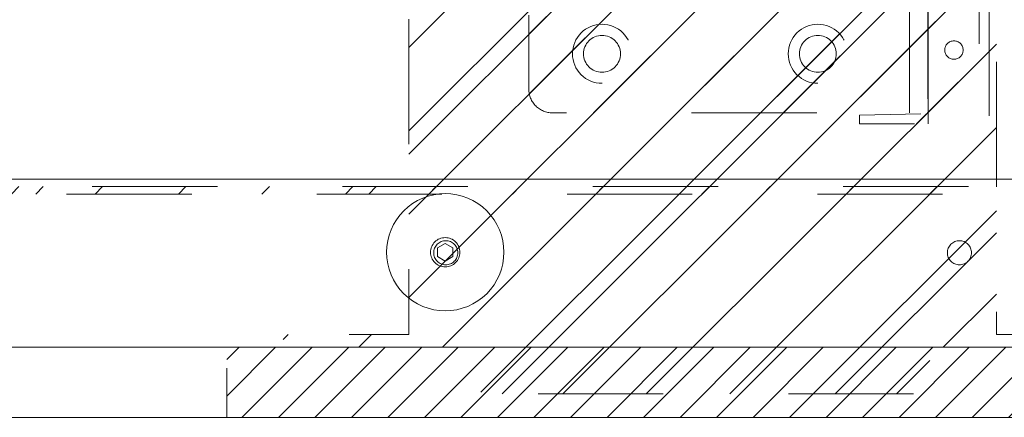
# Model space of a CAD drawing. Header units: inches. Extents: x -416 to -272, y -73 to 47.
# Tile 190 of 206: x -288.06 to -277.57, y -13.47 to -9.23. Entities that reach past the tile are written whole.
import ezdxf

# ---------------------------------------------------------------- set-up
doc = ezdxf.new("R2010")
doc.units = ezdxf.units.IN
doc.header["$LTSCALE"] = 32
doc.header["$MEASUREMENT"] = 0
doc.linetypes.add('Dash Style-1', pattern=[0.083328, 0.041656, -0.041672])
for name, color, linetype, lineweight in [('DashLine', 7, 'Continuous', 13), ('DashLineFill', 7, 'Dash Style-1', 13), ('Drawing', 7, 'Continuous', 18), ('Metal-Black', 7, 'Continuous', 18), ('None', 7, 'Continuous', 18), ('SolidLine', 7, 'Continuous', 15), ('Wood_1-H', 7, 'Continuous', 13)]:
    doc.layers.add(name, color=color, linetype=linetype, lineweight=lineweight)
doc.layers.add('Electrical', color=1, linetype='Dash Style-1', lineweight=15, true_color=0xff0000)
pattern_1 = [(45, (0, 0), (-1.61301565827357, 1.935715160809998), []), (45, (-1.0608, 1.0608), (-0.4723460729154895, 0.4167612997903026), [])]

# ---------------------------------------------------------------- blocks, each defined once
blk = doc.blocks.new('Group-26')
at = {"layer": 'DashLineFill', "linetype": 'Continuous', "lineweight": 13}
h = blk.add_hatch(dxfattribs=at)
h.set_pattern_fill('Steel', color=253, style=0, pattern_type=2)
h.set_pattern_definition(pattern_1)
h.paths.add_polyline_path([(-0.04724409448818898, 0.1574803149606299), (69.7716535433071, 0.1574803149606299), (69.7716535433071, 0.07874015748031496), (-0.04724409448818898, 0.07874015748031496)])
at = {"layer": 'DashLineFill', "flags": 128}
blk.add_lwpolyline([(-0.04724409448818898, 0.1574803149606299), (69.7716535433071, 0.1574803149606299), (69.7716535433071, 0.07874015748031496), (-0.04724409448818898, 0.07874015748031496)], close=True, dxfattribs=at)
blk = doc.blocks.new('Group-27')
at = {"layer": 'None'}
blk.add_blockref('Group-26', (0, 0), dxfattribs=at)
blk = doc.blocks.new('SL Desktop Screen (2D)-3')
at = {"layer": 'None'}
blk.add_blockref('Group-27', (0, 0), dxfattribs=at)
at = {"layer": 'Drawing', "color": 0, "flags": 1}
for tag in ['Tag', 'Catalog', 'Option1', 'Option2', 'Option3', 'Option4', 'Option5', 'Option6', 'Option7', 'Option8', 'Option9', 'Option10', 'Option11', 'Option12', 'Custom', 'FinishGroup', 'Discount', 'Item2', 'Item3', 'Item6', 'Item9', 'Item10', 'Item12', 'Item13', 'Item16', 'Item19', 'Item20', 'Item21', 'Item22', 'Item23', 'Item24', 'Item25', 'Item8', 'Item18', 'Item1', 'Item4', 'Item5', 'Item7', 'Item11', 'Item14', 'Item15', 'Item17']:
    blk.add_attdef(tag, (16.63255242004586, 3.886922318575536), '', height=0.007086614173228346, dxfattribs=at)
blk = doc.blocks.new('Group-104')
at = {"layer": 'DashLine', "flags": 128}
blk.add_lwpolyline([(1.114173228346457, -2.559055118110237), (70.89370078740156, -2.559055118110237), (70.89370078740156, -30), (1.114173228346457, -30)], close=True, dxfattribs=at)
at = {"layer": 'SolidLine', "flags": 128}
blk.add_lwpolyline([(1.114173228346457, -2.559055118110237), (70.89370078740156, -2.559055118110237), (70.89370078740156, -30), (1.114173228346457, -30)], close=True, dxfattribs=at)
blk = doc.blocks.new('1BP8DW-Leveler (2D)')
at = {"layer": 'DashLine', "flags": 128}
for points in [[(0.625, -1.786516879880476e-14), (0.6219904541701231, -0.06126071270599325), (0.6129908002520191, -0.1219314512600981), (0.5980877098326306, -0.1814279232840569), (0.5774247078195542, -0.2391771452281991), (0.551200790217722, -0.2946229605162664), (0.5196685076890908, -0.3472313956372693), (0.4831315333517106, -0.3964958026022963), (0.4419417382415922, -0.4419417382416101), (0.3964958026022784, -0.4831315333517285), (0.3472313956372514, -0.5196685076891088), (0.2946229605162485, -0.5512007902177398), (0.2391771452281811, -0.5774247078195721), (0.181427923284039, -0.5980877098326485), (0.1219314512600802, -0.612990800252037), (0.06126071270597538, -0.6219904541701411), (0, -0.625000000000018), (-0.06126071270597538, -0.6219904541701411), (-0.1219314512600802, -0.612990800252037), (-0.181427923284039, -0.5980877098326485), (-0.2391771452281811, -0.5774247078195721), (-0.2946229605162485, -0.5512007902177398), (-0.3472313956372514, -0.5196685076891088), (-0.3964958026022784, -0.4831315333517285), (-0.4419417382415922, -0.4419417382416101), (-0.4831315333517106, -0.3964958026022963), (-0.5196685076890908, -0.3472313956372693), (-0.551200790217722, -0.2946229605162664), (-0.5774247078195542, -0.2391771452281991), (-0.5980877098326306, -0.1814279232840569), (-0.6129908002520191, -0.1219314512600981), (-0.6219904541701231, -0.06126071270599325), (-0.625, -1.786516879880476e-14), (-0.6219904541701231, 0.06126071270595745), (-0.6129908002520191, 0.1219314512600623), (-0.5980877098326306, 0.1814279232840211), (-0.5774247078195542, 0.2391771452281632), (-0.551200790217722, 0.2946229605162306), (-0.5196685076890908, 0.3472313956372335), (-0.4831315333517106, 0.3964958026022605), (-0.4419417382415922, 0.4419417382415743), (-0.3964958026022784, 0.4831315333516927), (-0.3472313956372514, 0.5196685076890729), (-0.2946229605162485, 0.5512007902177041), (-0.2391771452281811, 0.5774247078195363), (-0.181427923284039, 0.5980877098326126), (-0.1219314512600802, 0.6129908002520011), (-0.06126071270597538, 0.6219904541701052), (0, 0.6249999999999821), (0.06126071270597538, 0.6219904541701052), (0.1219314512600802, 0.6129908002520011), (0.181427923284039, 0.5980877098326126), (0.2391771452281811, 0.5774247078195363), (0.2946229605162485, 0.5512007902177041), (0.3472313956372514, 0.5196685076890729), (0.3964958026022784, 0.4831315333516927), (0.4419417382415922, 0.4419417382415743), (0.4831315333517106, 0.3964958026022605), (0.5196685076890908, 0.3472313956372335), (0.551200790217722, 0.2946229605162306), (0.5774247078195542, 0.2391771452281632), (0.5980877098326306, 0.1814279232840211), (0.6129908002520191, 0.1219314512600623), (0.6219904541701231, 0.06126071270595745)], [(0, 0.1562499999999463), (0.01531517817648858, 0.1554976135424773), (0.03048286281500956, 0.1532477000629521), (0.04535698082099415, 0.1495219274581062), (0.05979428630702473, 0.1443561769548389), (0.07365574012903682, 0.1378001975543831), (0.08680784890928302, 0.129917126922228), (0.09912395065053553, 0.1207828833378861), (0.1104854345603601, 0.1104854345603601), (0.1207828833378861, 0.09912395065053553), (0.129917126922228, 0.08680784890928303), (0.1378001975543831, 0.0736557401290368), (0.1443561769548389, 0.05979428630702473), (0.1495219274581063, 0.04535698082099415), (0.1532477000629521, 0.03048286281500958), (0.1554976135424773, 0.01531517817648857), (0.1562499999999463, 9.56755311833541e-18), (0.1554976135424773, -0.01531517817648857), (0.1532477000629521, -0.03048286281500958), (0.1495219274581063, -0.04535698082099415), (0.1443561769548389, -0.05979428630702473), (0.1378001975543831, -0.0736557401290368), (0.129917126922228, -0.08680784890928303), (0.1207828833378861, -0.09912395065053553), (0.1104854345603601, -0.1104854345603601), (0.09912395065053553, -0.1207828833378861), (0.08680784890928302, -0.129917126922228), (0.07365574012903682, -0.1378001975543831), (0.05979428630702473, -0.1443561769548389), (0.04535698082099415, -0.1495219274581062), (0.03048286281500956, -0.1532477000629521), (0.01531517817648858, -0.1554976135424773), (0, -0.1562499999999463), (-0.01531517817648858, -0.1554976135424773), (-0.03048286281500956, -0.1532477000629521), (-0.04535698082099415, -0.1495219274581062), (-0.05979428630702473, -0.1443561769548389), (-0.07365574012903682, -0.1378001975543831), (-0.08680784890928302, -0.129917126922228), (-0.09912395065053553, -0.1207828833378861), (-0.1104854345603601, -0.1104854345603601), (-0.1207828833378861, -0.09912395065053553), (-0.129917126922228, -0.08680784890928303), (-0.1378001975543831, -0.0736557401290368), (-0.1443561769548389, -0.05979428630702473), (-0.1495219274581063, -0.04535698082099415), (-0.1532477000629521, -0.03048286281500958), (-0.1554976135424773, -0.01531517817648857), (-0.1562499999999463, 9.56755311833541e-18), (-0.1554976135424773, 0.01531517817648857), (-0.1532477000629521, 0.03048286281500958), (-0.1495219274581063, 0.04535698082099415), (-0.1443561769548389, 0.05979428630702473), (-0.1378001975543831, 0.0736557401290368), (-0.129917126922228, 0.08680784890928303), (-0.1207828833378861, 0.09912395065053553), (-0.1104854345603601, 0.1104854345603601), (-0.09912395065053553, 0.1207828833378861), (-0.08680784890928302, 0.129917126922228), (-0.07365574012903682, 0.1378001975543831), (-0.05979428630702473, 0.1443561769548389), (-0.04535698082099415, 0.1495219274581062), (-0.03048286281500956, 0.1532477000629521), (-0.01531517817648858, 0.1554976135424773)], [(5.740531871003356e-18, 0.09374999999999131), (-0.08118988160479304, 0.04687499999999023), (-0.08118988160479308, -0.04687500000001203), (-1.722159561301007e-17, -0.09375000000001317), (0.08118988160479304, -0.04687500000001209), (0.08118988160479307, 0.0468749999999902)]]:
    blk.add_lwpolyline(points, close=True, dxfattribs=at)
blk = doc.blocks.new('1BRPX8-Util_Bkt_Lg-F (2D)')
at = {"layer": 'DashLineFill', "linetype": 'Continuous', "lineweight": 13}
h = blk.add_hatch(dxfattribs=at)
h.set_pattern_fill('Steel', color=253, style=0, pattern_type=2)
h.set_pattern_definition(pattern_1)
edge = h.paths.add_edge_path()
edge.add_line((-4.468503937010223, 7.539370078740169), (-2.421259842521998, 7.539370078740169))
edge.add_line((-2.421259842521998, 7.539370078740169), (-2.421259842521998, 7.917322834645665))
edge.add_arc((-2.303149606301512, 7.91732283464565), 0.1181102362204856, 90.0000000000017, 179.9999999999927, ccw=False)
edge.add_line((-2.303149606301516, 8.035433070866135), (2.303149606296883, 8.035433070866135))
edge.add_arc((2.30314960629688, 7.917322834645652), 0.1181102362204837, 6.423306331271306e-12, 89.99999999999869, ccw=False)
edge.add_line((2.421259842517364, 7.917322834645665), (2.421259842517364, 7.539370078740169))
edge.add_line((2.421259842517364, 7.539370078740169), (4.46850393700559, 7.539370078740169))
edge.add_line((4.46850393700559, 7.539370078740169), (4.46850393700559, 7.405511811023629))
edge.add_line((4.46850393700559, 7.405511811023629), (3.129921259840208, 7.405511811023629))
edge.add_line((3.129921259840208, 7.405511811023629), (3.129921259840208, -2.011811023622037))
edge.add_line((3.129921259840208, -2.011811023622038), (4.46850393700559, -2.011811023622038))
edge.add_line((4.46850393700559, -2.011811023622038), (4.46850393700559, -2.145669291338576))
edge.add_line((4.46850393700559, -2.145669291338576), (2.421259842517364, -2.145669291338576))
edge.add_line((2.421259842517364, -2.145669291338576), (2.421259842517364, -2.523622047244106))
edge.add_arc((2.303149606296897, -2.523622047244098), 0.1181102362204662, 269.9999999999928, 359.9999999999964, ccw=False)
edge.add_line((2.303149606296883, -2.641732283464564), (-2.303149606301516, -2.641732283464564))
edge.add_arc((-2.303149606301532, -2.523622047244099), 0.1181102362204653, 180.0000000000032, 270.0000000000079, ccw=False)
edge.add_line((-2.421259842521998, -2.523622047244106), (-2.421259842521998, -2.145669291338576))
edge.add_line((-2.421259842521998, -2.145669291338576), (-4.468503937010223, -2.145669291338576))
edge.add_line((-4.468503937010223, -2.145669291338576), (-4.468503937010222, -2.011811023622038))
edge.add_line((-4.468503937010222, -2.011811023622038), (-3.129921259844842, -2.011811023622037))
edge.add_line((-3.129921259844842, -2.011811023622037), (-3.129921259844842, 7.405511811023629))
edge.add_line((-3.129921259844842, 7.405511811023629), (-4.468503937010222, 7.405511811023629))
edge.add_line((-4.468503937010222, 7.405511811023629), (-4.468503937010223, 7.539370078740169))
at = {"layer": 'DashLineFill', "flags": 128}
blk.add_lwpolyline([(-4.468503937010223, 7.539370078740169), (-2.421259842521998, 7.539370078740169), (-2.421259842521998, 7.917322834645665, -0.4142135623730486), (-2.303149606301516, 8.035433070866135), (2.303149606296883, 8.035433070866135, -0.4142135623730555), (2.421259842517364, 7.917322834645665), (2.421259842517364, 7.539370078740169), (4.46850393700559, 7.539370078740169), (4.46850393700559, 7.405511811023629), (3.129921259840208, 7.405511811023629), (3.129921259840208, -2.011811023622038), (4.46850393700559, -2.011811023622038), (4.46850393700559, -2.145669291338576), (2.421259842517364, -2.145669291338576), (2.421259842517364, -2.523622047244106, -0.4142135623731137), (2.303149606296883, -2.641732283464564), (-2.303149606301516, -2.641732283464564, -0.4142135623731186), (-2.421259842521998, -2.523622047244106), (-2.421259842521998, -2.145669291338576), (-4.468503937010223, -2.145669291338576), (-4.468503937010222, -2.011811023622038), (-3.129921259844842, -2.011811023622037), (-3.129921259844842, 7.405511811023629), (-4.468503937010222, 7.405511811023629)], format="xyb", close=True, dxfattribs=at)
at = {"layer": 'SolidLine', "flags": 128}
for points in [[(-2.73622047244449, 6.402996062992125), (-2.748815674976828, 6.403614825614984), (-2.761289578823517, 6.40546515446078), (-2.773522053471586, 6.408529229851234), (-2.785395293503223, 6.412777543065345), (-2.796794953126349, 6.418169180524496), (-2.807611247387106, 6.424652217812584), (-2.817740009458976, 6.432164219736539), (-2.827083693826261, 6.440632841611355), (-2.835552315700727, 6.449976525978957), (-2.843064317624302, 6.460105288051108), (-2.849547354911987, 6.470921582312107), (-2.854938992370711, 6.482321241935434), (-2.859187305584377, 6.494194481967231), (-2.862251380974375, 6.506426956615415), (-2.864101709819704, 6.518900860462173), (-2.864720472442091, 6.531496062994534), (-2.864101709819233, 6.544091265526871), (-2.862251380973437, 6.55656516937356), (-2.859187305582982, 6.568797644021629), (-2.854938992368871, 6.580670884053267), (-2.849547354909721, 6.592070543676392), (-2.843064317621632, 6.602886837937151), (-2.835552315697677, 6.613015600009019), (-2.827083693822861, 6.622359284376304), (-2.81774000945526, 6.63082790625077), (-2.80761124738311, 6.638339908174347), (-2.796794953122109, 6.64482294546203), (-2.785395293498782, 6.650214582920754), (-2.773522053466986, 6.654462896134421), (-2.761289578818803, 6.657526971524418), (-2.748815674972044, 6.659377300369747), (-2.736220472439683, 6.659996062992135), (-2.723625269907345, 6.659377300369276), (-2.711151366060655, 6.65752697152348), (-2.698918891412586, 6.654462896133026), (-2.68704565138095, 6.650214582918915), (-2.675645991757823, 6.644822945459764), (-2.664829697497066, 6.638339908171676), (-2.654700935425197, 6.630827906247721), (-2.645357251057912, 6.622359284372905), (-2.636888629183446, 6.613015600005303), (-2.62937662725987, 6.602886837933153), (-2.622893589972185, 6.592070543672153), (-2.617501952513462, 6.580670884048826), (-2.613253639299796, 6.568797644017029), (-2.610189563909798, 6.556565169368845), (-2.608339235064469, 6.544091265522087), (-2.607720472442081, 6.531496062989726), (-2.60833923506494, 6.518900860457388), (-2.610189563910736, 6.506426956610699), (-2.613253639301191, 6.494194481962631), (-2.617501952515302, 6.482321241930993), (-2.622893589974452, 6.470921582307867), (-2.629376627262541, 6.460105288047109), (-2.636888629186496, 6.449976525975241), (-2.645357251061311, 6.440632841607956), (-2.654700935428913, 6.432164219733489), (-2.664829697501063, 6.424652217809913), (-2.675645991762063, 6.41816918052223), (-2.687045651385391, 6.412777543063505), (-2.698918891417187, 6.408529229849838), (-2.71115136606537, 6.405465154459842), (-2.723625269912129, 6.403614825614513)], [(2.736220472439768, 6.402996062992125), (2.723625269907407, 6.403614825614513), (2.711151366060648, 6.405465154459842), (2.698918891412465, 6.408529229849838), (2.687045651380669, 6.412777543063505), (2.675645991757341, 6.41816918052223), (2.664829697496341, 6.424652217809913), (2.654700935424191, 6.432164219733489), (2.645357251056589, 6.440632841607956), (2.636888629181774, 6.449976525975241), (2.629376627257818, 6.460105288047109), (2.62289358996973, 6.470921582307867), (2.61750195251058, 6.482321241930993), (2.613253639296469, 6.494194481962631), (2.610189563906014, 6.506426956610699), (2.608339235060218, 6.518900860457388), (2.607720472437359, 6.531496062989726), (2.608339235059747, 6.544091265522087), (2.610189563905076, 6.556565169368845), (2.613253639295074, 6.568797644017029), (2.61750195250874, 6.580670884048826), (2.622893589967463, 6.592070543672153), (2.629376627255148, 6.602886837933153), (2.636888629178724, 6.613015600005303), (2.64535725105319, 6.622359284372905), (2.654700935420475, 6.630827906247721), (2.664829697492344, 6.638339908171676), (2.675645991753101, 6.644822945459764), (2.687045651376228, 6.650214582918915), (2.698918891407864, 6.654462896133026), (2.711151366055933, 6.65752697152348), (2.723625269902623, 6.659377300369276), (2.736220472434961, 6.659996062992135), (2.748815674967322, 6.659377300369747), (2.76128957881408, 6.657526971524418), (2.773522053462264, 6.654462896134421), (2.78539529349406, 6.650214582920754), (2.796794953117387, 6.64482294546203), (2.807611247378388, 6.638339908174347), (2.817740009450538, 6.63082790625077), (2.827083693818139, 6.622359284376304), (2.835552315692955, 6.613015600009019), (2.84306431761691, 6.602886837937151), (2.849547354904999, 6.592070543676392), (2.854938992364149, 6.580670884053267), (2.85918730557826, 6.568797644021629), (2.862251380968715, 6.55656516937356), (2.864101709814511, 6.544091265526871), (2.864720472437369, 6.531496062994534), (2.864101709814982, 6.518900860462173), (2.862251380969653, 6.506426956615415), (2.859187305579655, 6.494194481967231), (2.854938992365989, 6.482321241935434), (2.849547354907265, 6.470921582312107), (2.84306431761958, 6.460105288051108), (2.835552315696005, 6.449976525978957), (2.827083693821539, 6.440632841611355), (2.817740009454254, 6.432164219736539), (2.807611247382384, 6.424652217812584), (2.796794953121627, 6.418169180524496), (2.7853952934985, 6.412777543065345), (2.773522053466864, 6.408529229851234), (2.761289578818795, 6.40546515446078), (2.748815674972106, 6.403614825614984)]]:
    blk.add_lwpolyline(points, close=True, dxfattribs=at)
at = {"layer": 'Metal-Black', "color": 7}
blk.add_blockref('1BP8DW-Leveler (2D)', (2.741683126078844, 6.526447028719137), dxfattribs=at)
blk = doc.blocks.new('Group-105')
at = {"layer": 'Electrical', "linetype": 'Continuous', "lineweight": 5, "true_color": 0xdd0000}
h = blk.add_hatch(dxfattribs=at)
h.set_pattern_fill('ElectricalHatch', color=12, style=0, pattern_type=2)
h.set_pattern_definition([(45, (0, 0), (-0.3333333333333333, -0.7222222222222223), [])])
h.paths.add_polyline_path([(5.314960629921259, -0.01968503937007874), (14.12401574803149, -0.01968503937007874), (14.12401574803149, -0.7677165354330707), (5.314960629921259, -0.7677165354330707)])
at = {"layer": 'Electrical', "flags": 128}
blk.add_lwpolyline([(5.314960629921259, -0.01968503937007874), (14.12401574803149, -0.01968503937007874), (14.12401574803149, -0.7677165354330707), (5.314960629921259, -0.7677165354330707)], close=True, dxfattribs=at)
at = {"layer": 'SolidLine', "flags": 128}
for points in [[(0.7874015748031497, -0.01968503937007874), (71.25984251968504, -0.01968503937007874), (71.25984251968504, -0.7677165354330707), (0.7874015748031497, -0.7677165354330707)], [(0.7874015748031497, -0.767716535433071), (71.25984251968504, -0.767716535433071), (71.25984251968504, -11.2007874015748), (0.7874015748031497, -11.2007874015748)]]:
    blk.add_lwpolyline(points, close=True, dxfattribs=at)
at = {"layer": 'Wood_1-H', "color": 7}
blk.add_blockref('1BRPX8-Util_Bkt_Lg-F (2D)', (9.05511811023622, -8.30708661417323), dxfattribs=at)
blk = doc.blocks.new('1BRPT9-Bracket (2D)')
at = {"layer": 'DashLineFill', "linetype": 'Continuous', "lineweight": 13}
h = blk.add_hatch(dxfattribs=at)
h.set_pattern_fill('Steel', color=253, style=0, pattern_type=2)
h.set_pattern_definition(pattern_1)
edge = h.paths.add_edge_path()
edge.add_line((-2.32206875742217, -8.74015748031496), (-2.32206875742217, 8.740157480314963))
edge.add_line((-2.32206875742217, 8.740157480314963), (1.677931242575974, 8.740157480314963))
edge.add_arc((1.677931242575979, 8.488188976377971), 0.2519685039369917, -3.979039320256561e-12, 90.0000000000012, ccw=False)
edge.add_line((1.929899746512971, 8.488188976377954), (1.929899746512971, 7.480314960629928))
edge.add_line((1.929899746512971, 7.480314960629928), (2.323600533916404, 7.461135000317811))
edge.add_line((2.323600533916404, 7.461135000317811), (2.323600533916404, -7.480314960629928))
edge.add_line((2.323600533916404, -7.480314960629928), (1.929899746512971, -7.480314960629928))
edge.add_line((1.929899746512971, -7.480314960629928), (1.929899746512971, -8.488188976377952))
edge.add_arc((1.677931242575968, -8.488188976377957), 0.2519685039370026, -90.00000000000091, 1.0800249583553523e-12, ccw=False)
edge.add_line((1.677931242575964, -8.74015748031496), (-2.32206875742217, -8.74015748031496))
h = blk.add_hatch(dxfattribs=at)
h.set_pattern_fill('Steel', color=253, style=0, pattern_type=2)
h.set_pattern_definition(pattern_1)
h.paths.add_polyline_path([(-1.148840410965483, 8.425196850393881), (-1.117968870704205, 8.423680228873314), (-1.087394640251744, 8.419144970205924), (-1.057412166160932, 8.411634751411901), (-1.02831019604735, 8.401221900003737), (-1.000368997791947, 8.388006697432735), (-0.9738576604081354, 8.37211641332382), (-0.9490315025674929, 8.35370407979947), (-0.926129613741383, 8.332947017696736), (-0.905372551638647, 8.310045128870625), (-0.8869602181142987, 8.285218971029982), (-0.8710699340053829, 8.258707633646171), (-0.8578547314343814, 8.230766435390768), (-0.8474418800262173, 8.201664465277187), (-0.8399316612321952, 8.171681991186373), (-0.8353964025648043, 8.141107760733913), (-0.8338797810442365, 8.110236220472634), (-0.8353964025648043, 8.079364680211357), (-0.8399316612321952, 8.048790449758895), (-0.8474418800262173, 8.018807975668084), (-0.8578547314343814, 7.989706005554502), (-0.8710699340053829, 7.961764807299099), (-0.8869602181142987, 7.935253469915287), (-0.905372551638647, 7.910427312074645), (-0.926129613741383, 7.887525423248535), (-0.9490315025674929, 7.866768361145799), (-0.9738576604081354, 7.848356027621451), (-1.000368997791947, 7.832465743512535), (-1.02831019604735, 7.819250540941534), (-1.057412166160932, 7.80883768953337), (-1.087394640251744, 7.801327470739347), (-1.117968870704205, 7.796792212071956), (-1.148840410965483, 7.795275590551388), (-1.179711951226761, 7.796792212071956), (-1.210286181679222, 7.801327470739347), (-1.240268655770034, 7.80883768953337), (-1.269370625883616, 7.819250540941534), (-1.297311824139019, 7.832465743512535), (-1.32382316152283, 7.848356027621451), (-1.348649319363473, 7.866768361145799), (-1.371551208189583, 7.887525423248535), (-1.392308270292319, 7.910427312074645), (-1.410720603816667, 7.935253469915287), (-1.426610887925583, 7.961764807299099), (-1.439826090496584, 7.989706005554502), (-1.450238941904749, 8.018807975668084), (-1.457749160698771, 8.048790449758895), (-1.462284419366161, 8.079364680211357), (-1.463801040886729, 8.110236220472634), (-1.462284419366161, 8.141107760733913), (-1.457749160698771, 8.171681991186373), (-1.450238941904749, 8.201664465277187), (-1.439826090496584, 8.230766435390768), (-1.426610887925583, 8.258707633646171), (-1.410720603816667, 8.285218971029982), (-1.392308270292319, 8.310045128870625), (-1.371551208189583, 8.332947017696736), (-1.348649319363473, 8.35370407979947), (-1.32382316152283, 8.37211641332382), (-1.297311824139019, 8.388006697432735), (-1.269370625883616, 8.401221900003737), (-1.240268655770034, 8.411634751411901), (-1.210286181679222, 8.419144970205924), (-1.179711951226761, 8.423680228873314)])
h = blk.add_hatch(dxfattribs=at)
h.set_pattern_fill('Steel', color=253, style=0, pattern_type=2)
h.set_pattern_definition(pattern_1)
h.paths.add_polyline_path([(1.150372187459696, 8.425196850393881), (1.181243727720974, 8.423680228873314), (1.211817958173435, 8.419144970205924), (1.241800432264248, 8.411634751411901), (1.27090240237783, 8.401221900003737), (1.298843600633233, 8.388006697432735), (1.325354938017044, 8.37211641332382), (1.350181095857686, 8.35370407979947), (1.373082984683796, 8.332947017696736), (1.393840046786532, 8.310045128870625), (1.41225238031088, 8.285218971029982), (1.428142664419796, 8.258707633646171), (1.441357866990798, 8.230766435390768), (1.451770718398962, 8.201664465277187), (1.459280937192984, 8.171681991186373), (1.463816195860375, 8.141107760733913), (1.465332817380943, 8.110236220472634), (1.463816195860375, 8.079364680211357), (1.459280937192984, 8.048790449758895), (1.451770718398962, 8.018807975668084), (1.441357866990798, 7.989706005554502), (1.428142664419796, 7.961764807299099), (1.41225238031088, 7.935253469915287), (1.393840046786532, 7.910427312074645), (1.373082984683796, 7.887525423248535), (1.350181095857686, 7.866768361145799), (1.325354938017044, 7.848356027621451), (1.298843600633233, 7.832465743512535), (1.27090240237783, 7.819250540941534), (1.241800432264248, 7.80883768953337), (1.211817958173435, 7.801327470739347), (1.181243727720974, 7.796792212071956), (1.150372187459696, 7.795275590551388), (1.119500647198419, 7.796792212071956), (1.088926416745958, 7.801327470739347), (1.058943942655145, 7.80883768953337), (1.029841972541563, 7.819250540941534), (1.00190077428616, 7.832465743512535), (0.9753894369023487, 7.848356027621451), (0.9505632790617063, 7.866768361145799), (0.9276613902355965, 7.887525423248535), (0.9069043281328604, 7.910427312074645), (0.8884919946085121, 7.935253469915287), (0.8726017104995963, 7.961764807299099), (0.8593865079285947, 7.989706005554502), (0.8489736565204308, 8.018807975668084), (0.8414634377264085, 8.048790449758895), (0.8369281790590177, 8.079364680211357), (0.8354115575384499, 8.110236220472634), (0.8369281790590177, 8.141107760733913), (0.8414634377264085, 8.171681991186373), (0.8489736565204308, 8.201664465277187), (0.8593865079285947, 8.230766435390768), (0.8726017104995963, 8.258707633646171), (0.8884919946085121, 8.285218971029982), (0.9069043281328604, 8.310045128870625), (0.9276613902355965, 8.332947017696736), (0.9505632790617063, 8.35370407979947), (0.9753894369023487, 8.37211641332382), (1.00190077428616, 8.388006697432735), (1.029841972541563, 8.401221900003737), (1.058943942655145, 8.411634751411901), (1.088926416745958, 8.419144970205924), (1.119500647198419, 8.423680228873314)])
h = blk.add_hatch(dxfattribs=at)
h.set_pattern_fill('Steel', color=253, style=0, pattern_type=2)
h.set_pattern_definition(pattern_1)
h.paths.add_polyline_path([(-1.148840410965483, 8.307086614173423), (-1.129545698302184, 8.306138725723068), (-1.110436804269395, 8.303304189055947), (-1.091697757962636, 8.298610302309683), (-1.073509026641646, 8.29210227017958), (-1.056045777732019, 8.283842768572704), (-1.039476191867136, 8.273911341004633), (-1.023959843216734, 8.262403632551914), (-1.009646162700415, 8.249430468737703), (-0.996672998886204, 8.235116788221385), (-0.9851652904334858, 8.219600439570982), (-0.975233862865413, 8.2030308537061), (-0.9669743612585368, 8.185567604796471), (-0.960466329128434, 8.167378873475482), (-0.9557724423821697, 8.148639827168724), (-0.9529379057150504, 8.129530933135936), (-0.9519900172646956, 8.110236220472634), (-0.9529379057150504, 8.090941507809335), (-0.9557724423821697, 8.071832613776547), (-0.960466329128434, 8.053093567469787), (-0.9669743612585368, 8.0349048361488), (-0.975233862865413, 8.01744158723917), (-0.9851652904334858, 8.000872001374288), (-0.996672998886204, 7.985355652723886), (-1.009646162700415, 7.971041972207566), (-1.023959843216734, 7.958068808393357), (-1.039476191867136, 7.946561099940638), (-1.056045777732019, 7.936629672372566), (-1.073509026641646, 7.928370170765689), (-1.091697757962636, 7.921862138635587), (-1.110436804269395, 7.917168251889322), (-1.129545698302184, 7.914333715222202), (-1.148840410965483, 7.913385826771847), (-1.168135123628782, 7.914333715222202), (-1.187244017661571, 7.917168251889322), (-1.20598306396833, 7.921862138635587), (-1.22417179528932, 7.928370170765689), (-1.241635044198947, 7.936629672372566), (-1.25820463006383, 7.946561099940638), (-1.273720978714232, 7.958068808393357), (-1.288034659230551, 7.971041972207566), (-1.301007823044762, 7.985355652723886), (-1.31251553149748, 8.000872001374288), (-1.322446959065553, 8.01744158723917), (-1.330706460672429, 8.0349048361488), (-1.337214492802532, 8.053093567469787), (-1.341908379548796, 8.071832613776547), (-1.344742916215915, 8.090941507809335), (-1.34569080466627, 8.110236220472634), (-1.344742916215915, 8.129530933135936), (-1.341908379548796, 8.148639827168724), (-1.337214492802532, 8.167378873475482), (-1.330706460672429, 8.185567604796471), (-1.322446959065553, 8.2030308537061), (-1.31251553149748, 8.219600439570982), (-1.301007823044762, 8.235116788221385), (-1.288034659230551, 8.249430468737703), (-1.273720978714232, 8.262403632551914), (-1.25820463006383, 8.273911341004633), (-1.241635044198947, 8.283842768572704), (-1.22417179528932, 8.29210227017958), (-1.20598306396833, 8.298610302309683), (-1.187244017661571, 8.303304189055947), (-1.168135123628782, 8.306138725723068)])
h = blk.add_hatch(dxfattribs=at)
h.set_pattern_fill('Steel', color=253, style=0, pattern_type=2)
h.set_pattern_definition(pattern_1)
h.paths.add_polyline_path([(1.150372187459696, 8.307086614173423), (1.169666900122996, 8.306138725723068), (1.188775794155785, 8.303304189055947), (1.207514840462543, 8.298610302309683), (1.225703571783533, 8.29210227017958), (1.243166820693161, 8.283842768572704), (1.259736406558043, 8.273911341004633), (1.275252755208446, 8.262403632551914), (1.289566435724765, 8.249430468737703), (1.302539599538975, 8.235116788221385), (1.314047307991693, 8.219600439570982), (1.323978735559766, 8.2030308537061), (1.332238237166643, 8.185567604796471), (1.338746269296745, 8.167378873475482), (1.34344015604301, 8.148639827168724), (1.346274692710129, 8.129530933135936), (1.347222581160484, 8.110236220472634), (1.346274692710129, 8.090941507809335), (1.34344015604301, 8.071832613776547), (1.338746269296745, 8.053093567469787), (1.332238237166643, 8.0349048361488), (1.323978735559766, 8.01744158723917), (1.314047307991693, 8.000872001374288), (1.302539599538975, 7.985355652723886), (1.289566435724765, 7.971041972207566), (1.275252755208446, 7.958068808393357), (1.259736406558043, 7.946561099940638), (1.243166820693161, 7.936629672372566), (1.225703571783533, 7.928370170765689), (1.207514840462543, 7.921862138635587), (1.188775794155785, 7.917168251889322), (1.169666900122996, 7.914333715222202), (1.150372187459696, 7.913385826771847), (1.131077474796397, 7.914333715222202), (1.111968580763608, 7.917168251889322), (1.093229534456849, 7.921862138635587), (1.07504080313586, 7.928370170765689), (1.057577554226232, 7.936629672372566), (1.04100796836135, 7.946561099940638), (1.025491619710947, 7.958068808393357), (1.011177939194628, 7.971041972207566), (0.9982047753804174, 7.985355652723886), (0.9866970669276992, 8.000872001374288), (0.9767656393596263, 8.01744158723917), (0.9685061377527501, 8.0349048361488), (0.9619981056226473, 8.053093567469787), (0.9573042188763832, 8.071832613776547), (0.9544696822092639, 8.090941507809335), (0.9535217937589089, 8.110236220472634), (0.9544696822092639, 8.129530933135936), (0.9573042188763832, 8.148639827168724), (0.9619981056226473, 8.167378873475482), (0.9685061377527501, 8.185567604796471), (0.9767656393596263, 8.2030308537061), (0.9866970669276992, 8.219600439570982), (0.9982047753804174, 8.235116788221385), (1.011177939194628, 8.249430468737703), (1.025491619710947, 8.262403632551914), (1.04100796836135, 8.273911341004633), (1.057577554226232, 8.283842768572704), (1.07504080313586, 8.29210227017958), (1.093229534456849, 8.298610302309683), (1.111968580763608, 8.303304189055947), (1.131077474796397, 8.306138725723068)])
at = {"layer": 'DashLineFill'}
blk.add_line((-2.125218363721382, 8.740157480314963), (-2.125218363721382, -8.74015748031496), dxfattribs=at)
at = {"layer": 'DashLineFill', "flags": 128}
blk.add_lwpolyline([(-2.32206875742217, -8.74015748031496), (-2.32206875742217, 8.740157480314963), (1.677931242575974, 8.740157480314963, -0.4142135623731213), (1.929899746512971, 8.488188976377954), (1.929899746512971, 7.480314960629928), (2.323600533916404, 7.461135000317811), (2.323600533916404, -7.480314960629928), (1.929899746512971, -7.480314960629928), (1.929899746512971, -8.488188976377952, -0.4142135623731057), (1.677931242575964, -8.74015748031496)], format="xyb", close=True, dxfattribs=at)
for points in [[(-1.148840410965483, 8.425196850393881), (-1.117968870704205, 8.423680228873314), (-1.087394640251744, 8.419144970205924), (-1.057412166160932, 8.411634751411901), (-1.02831019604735, 8.401221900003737), (-1.000368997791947, 8.388006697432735), (-0.9738576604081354, 8.37211641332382), (-0.9490315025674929, 8.35370407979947), (-0.926129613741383, 8.332947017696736), (-0.905372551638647, 8.310045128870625), (-0.8869602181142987, 8.285218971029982), (-0.8710699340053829, 8.258707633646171), (-0.8578547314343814, 8.230766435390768), (-0.8474418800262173, 8.201664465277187), (-0.8399316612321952, 8.171681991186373), (-0.8353964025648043, 8.141107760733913), (-0.8338797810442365, 8.110236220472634), (-0.8353964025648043, 8.079364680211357), (-0.8399316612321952, 8.048790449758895), (-0.8474418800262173, 8.018807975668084), (-0.8578547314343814, 7.989706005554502), (-0.8710699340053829, 7.961764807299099), (-0.8869602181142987, 7.935253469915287), (-0.905372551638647, 7.910427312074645), (-0.926129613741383, 7.887525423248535), (-0.9490315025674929, 7.866768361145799), (-0.9738576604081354, 7.848356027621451), (-1.000368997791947, 7.832465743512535), (-1.02831019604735, 7.819250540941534), (-1.057412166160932, 7.80883768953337), (-1.087394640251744, 7.801327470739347), (-1.117968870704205, 7.796792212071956), (-1.148840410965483, 7.795275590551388), (-1.179711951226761, 7.796792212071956), (-1.210286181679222, 7.801327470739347), (-1.240268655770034, 7.80883768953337), (-1.269370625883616, 7.819250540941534), (-1.297311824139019, 7.832465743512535), (-1.32382316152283, 7.848356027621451), (-1.348649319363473, 7.866768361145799), (-1.371551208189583, 7.887525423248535), (-1.392308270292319, 7.910427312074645), (-1.410720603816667, 7.935253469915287), (-1.426610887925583, 7.961764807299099), (-1.439826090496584, 7.989706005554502), (-1.450238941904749, 8.018807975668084), (-1.457749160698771, 8.048790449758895), (-1.462284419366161, 8.079364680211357), (-1.463801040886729, 8.110236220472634), (-1.462284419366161, 8.141107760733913), (-1.457749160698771, 8.171681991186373), (-1.450238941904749, 8.201664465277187), (-1.439826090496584, 8.230766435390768), (-1.426610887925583, 8.258707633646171), (-1.410720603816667, 8.285218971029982), (-1.392308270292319, 8.310045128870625), (-1.371551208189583, 8.332947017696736), (-1.348649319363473, 8.35370407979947), (-1.32382316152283, 8.37211641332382), (-1.297311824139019, 8.388006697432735), (-1.269370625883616, 8.401221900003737), (-1.240268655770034, 8.411634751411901), (-1.210286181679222, 8.419144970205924), (-1.179711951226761, 8.423680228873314)], [(1.150372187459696, 8.425196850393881), (1.181243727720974, 8.423680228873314), (1.211817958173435, 8.419144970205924), (1.241800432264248, 8.411634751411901), (1.27090240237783, 8.401221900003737), (1.298843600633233, 8.388006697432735), (1.325354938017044, 8.37211641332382), (1.350181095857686, 8.35370407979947), (1.373082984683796, 8.332947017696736), (1.393840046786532, 8.310045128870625), (1.41225238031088, 8.285218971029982), (1.428142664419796, 8.258707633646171), (1.441357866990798, 8.230766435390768), (1.451770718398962, 8.201664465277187), (1.459280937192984, 8.171681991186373), (1.463816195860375, 8.141107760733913), (1.465332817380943, 8.110236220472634), (1.463816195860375, 8.079364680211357), (1.459280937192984, 8.048790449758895), (1.451770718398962, 8.018807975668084), (1.441357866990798, 7.989706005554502), (1.428142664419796, 7.961764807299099), (1.41225238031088, 7.935253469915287), (1.393840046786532, 7.910427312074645), (1.373082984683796, 7.887525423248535), (1.350181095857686, 7.866768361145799), (1.325354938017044, 7.848356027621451), (1.298843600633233, 7.832465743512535), (1.27090240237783, 7.819250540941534), (1.241800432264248, 7.80883768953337), (1.211817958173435, 7.801327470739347), (1.181243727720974, 7.796792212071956), (1.150372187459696, 7.795275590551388), (1.119500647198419, 7.796792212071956), (1.088926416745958, 7.801327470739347), (1.058943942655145, 7.80883768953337), (1.029841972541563, 7.819250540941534), (1.00190077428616, 7.832465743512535), (0.9753894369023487, 7.848356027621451), (0.9505632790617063, 7.866768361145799), (0.9276613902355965, 7.887525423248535), (0.9069043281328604, 7.910427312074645), (0.8884919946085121, 7.935253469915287), (0.8726017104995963, 7.961764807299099), (0.8593865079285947, 7.989706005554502), (0.8489736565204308, 8.018807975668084), (0.8414634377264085, 8.048790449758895), (0.8369281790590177, 8.079364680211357), (0.8354115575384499, 8.110236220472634), (0.8369281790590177, 8.141107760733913), (0.8414634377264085, 8.171681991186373), (0.8489736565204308, 8.201664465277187), (0.8593865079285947, 8.230766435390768), (0.8726017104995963, 8.258707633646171), (0.8884919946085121, 8.285218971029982), (0.9069043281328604, 8.310045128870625), (0.9276613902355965, 8.332947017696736), (0.9505632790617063, 8.35370407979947), (0.9753894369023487, 8.37211641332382), (1.00190077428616, 8.388006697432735), (1.029841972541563, 8.401221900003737), (1.058943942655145, 8.411634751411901), (1.088926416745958, 8.419144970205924), (1.119500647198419, 8.423680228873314)], [(-1.148840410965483, 8.307086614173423), (-1.129545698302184, 8.306138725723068), (-1.110436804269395, 8.303304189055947), (-1.091697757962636, 8.298610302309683), (-1.073509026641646, 8.29210227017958), (-1.056045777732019, 8.283842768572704), (-1.039476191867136, 8.273911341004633), (-1.023959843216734, 8.262403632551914), (-1.009646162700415, 8.249430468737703), (-0.996672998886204, 8.235116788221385), (-0.9851652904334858, 8.219600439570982), (-0.975233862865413, 8.2030308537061), (-0.9669743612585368, 8.185567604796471), (-0.960466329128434, 8.167378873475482), (-0.9557724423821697, 8.148639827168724), (-0.9529379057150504, 8.129530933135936), (-0.9519900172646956, 8.110236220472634), (-0.9529379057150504, 8.090941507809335), (-0.9557724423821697, 8.071832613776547), (-0.960466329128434, 8.053093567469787), (-0.9669743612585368, 8.0349048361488), (-0.975233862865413, 8.01744158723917), (-0.9851652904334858, 8.000872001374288), (-0.996672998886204, 7.985355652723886), (-1.009646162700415, 7.971041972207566), (-1.023959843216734, 7.958068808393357), (-1.039476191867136, 7.946561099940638), (-1.056045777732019, 7.936629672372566), (-1.073509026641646, 7.928370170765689), (-1.091697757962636, 7.921862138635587), (-1.110436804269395, 7.917168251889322), (-1.129545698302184, 7.914333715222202), (-1.148840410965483, 7.913385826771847), (-1.168135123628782, 7.914333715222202), (-1.187244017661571, 7.917168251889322), (-1.20598306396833, 7.921862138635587), (-1.22417179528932, 7.928370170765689), (-1.241635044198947, 7.936629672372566), (-1.25820463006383, 7.946561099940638), (-1.273720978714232, 7.958068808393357), (-1.288034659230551, 7.971041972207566), (-1.301007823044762, 7.985355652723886), (-1.31251553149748, 8.000872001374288), (-1.322446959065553, 8.01744158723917), (-1.330706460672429, 8.0349048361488), (-1.337214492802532, 8.053093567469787), (-1.341908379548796, 8.071832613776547), (-1.344742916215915, 8.090941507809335), (-1.34569080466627, 8.110236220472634), (-1.344742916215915, 8.129530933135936), (-1.341908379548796, 8.148639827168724), (-1.337214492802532, 8.167378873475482), (-1.330706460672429, 8.185567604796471), (-1.322446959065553, 8.2030308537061), (-1.31251553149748, 8.219600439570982), (-1.301007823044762, 8.235116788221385), (-1.288034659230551, 8.249430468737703), (-1.273720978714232, 8.262403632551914), (-1.25820463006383, 8.273911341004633), (-1.241635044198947, 8.283842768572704), (-1.22417179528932, 8.29210227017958), (-1.20598306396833, 8.298610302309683), (-1.187244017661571, 8.303304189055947), (-1.168135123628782, 8.306138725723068)], [(1.150372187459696, 8.307086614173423), (1.169666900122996, 8.306138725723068), (1.188775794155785, 8.303304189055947), (1.207514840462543, 8.298610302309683), (1.225703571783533, 8.29210227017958), (1.243166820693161, 8.283842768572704), (1.259736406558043, 8.273911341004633), (1.275252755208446, 8.262403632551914), (1.289566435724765, 8.249430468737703), (1.302539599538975, 8.235116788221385), (1.314047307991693, 8.219600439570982), (1.323978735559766, 8.2030308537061), (1.332238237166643, 8.185567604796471), (1.338746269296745, 8.167378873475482), (1.34344015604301, 8.148639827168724), (1.346274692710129, 8.129530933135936), (1.347222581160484, 8.110236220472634), (1.346274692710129, 8.090941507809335), (1.34344015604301, 8.071832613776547), (1.338746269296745, 8.053093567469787), (1.332238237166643, 8.0349048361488), (1.323978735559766, 8.01744158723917), (1.314047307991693, 8.000872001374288), (1.302539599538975, 7.985355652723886), (1.289566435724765, 7.971041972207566), (1.275252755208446, 7.958068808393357), (1.259736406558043, 7.946561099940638), (1.243166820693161, 7.936629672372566), (1.225703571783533, 7.928370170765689), (1.207514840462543, 7.921862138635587), (1.188775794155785, 7.917168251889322), (1.169666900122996, 7.914333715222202), (1.150372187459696, 7.913385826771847), (1.131077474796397, 7.914333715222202), (1.111968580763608, 7.917168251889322), (1.093229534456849, 7.921862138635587), (1.07504080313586, 7.928370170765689), (1.057577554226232, 7.936629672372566), (1.04100796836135, 7.946561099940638), (1.025491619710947, 7.958068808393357), (1.011177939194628, 7.971041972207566), (0.9982047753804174, 7.985355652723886), (0.9866970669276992, 8.000872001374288), (0.9767656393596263, 8.01744158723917), (0.9685061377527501, 8.0349048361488), (0.9619981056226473, 8.053093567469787), (0.9573042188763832, 8.071832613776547), (0.9544696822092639, 8.090941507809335), (0.9535217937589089, 8.110236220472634), (0.9544696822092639, 8.129530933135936), (0.9573042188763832, 8.148639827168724), (0.9619981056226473, 8.167378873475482), (0.9685061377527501, 8.185567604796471), (0.9767656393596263, 8.2030308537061), (0.9866970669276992, 8.219600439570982), (0.9982047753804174, 8.235116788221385), (1.011177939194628, 8.249430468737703), (1.025491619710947, 8.262403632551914), (1.04100796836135, 8.273911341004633), (1.057577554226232, 8.283842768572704), (1.07504080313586, 8.29210227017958), (1.093229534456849, 8.298610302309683), (1.111968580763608, 8.303304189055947), (1.131077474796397, 8.306138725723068)]]:
    blk.add_lwpolyline(points, close=True, dxfattribs=at)
blk = doc.blocks.new('1BRPT8_Cover (2D)')
at = {"layer": 'DashLineFill', "linetype": 'Continuous', "lineweight": 13}
h = blk.add_hatch(dxfattribs=at)
h.set_pattern_fill('Steel', color=253, style=0, pattern_type=2)
h.set_pattern_definition(pattern_1)
h.paths.add_polyline_path([(-1.594488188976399, -8.763779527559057), (-2.322834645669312, -8.763779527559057), (-2.322834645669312, -8.751066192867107), (-2.826068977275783, -8.742282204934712), (-2.866441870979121, -8.70280193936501), (-2.866441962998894, -6.672971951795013), (-2.84717538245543, -6.653289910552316), (-2.322834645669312, -6.644137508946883), (-2.322834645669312, -6.584208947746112), (-2.847175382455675, -6.575056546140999), (-2.866441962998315, -6.555374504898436), (-2.866441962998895, -4.468247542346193), (-2.847175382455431, -4.448565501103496), (-2.322834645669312, -4.439413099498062), (-2.322834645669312, -4.37948453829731), (-2.847175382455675, -4.370332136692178), (-2.866441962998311, -4.350650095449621), (-2.866441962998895, -2.263523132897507), (-2.847175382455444, -2.243841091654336), (-2.322834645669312, -2.234688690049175), (-2.322834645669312, -2.174760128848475), (-2.847175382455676, -2.165607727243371), (-2.866441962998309, -2.145925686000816), (-2.866441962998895, -0.05879872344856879), (-2.847175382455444, -0.03911668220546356), (-2.322834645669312, -0.02996428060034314), (-2.322834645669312, 0.02996428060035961), (-2.847175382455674, 0.03911668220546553), (-2.866441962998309, 0.05879872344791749), (-2.866441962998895, 2.145925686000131), (-2.847175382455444, 2.165607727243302), (-2.322834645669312, 2.174760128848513), (-2.322834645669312, 2.234688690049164), (-2.847175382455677, 2.243841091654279), (-2.866441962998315, 2.263523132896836), (-2.866441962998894, 4.350650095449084), (-2.84717538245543, 4.37033213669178), (-2.322834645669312, 4.379484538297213), (-2.322834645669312, 4.439413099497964), (-2.847175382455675, 4.448565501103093), (-2.866441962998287, 4.46824754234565), (-2.865499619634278, 6.55537450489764), (-2.84717538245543, 6.575056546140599), (-2.322834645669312, 6.584208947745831), (-2.322834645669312, 6.644137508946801), (-2.847175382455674, 6.653289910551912), (-2.866441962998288, 6.672971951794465), (-2.866441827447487, 8.702801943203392), (-2.826068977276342, 8.742282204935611), (-1.594488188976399, 8.763779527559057), (-1.594488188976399, 8.858267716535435), (-2.97244094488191, 8.858267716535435), (-2.97244094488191, -8.858267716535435), (-1.594488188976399, -8.858267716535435)])
h = blk.add_hatch(dxfattribs=at)
h.set_pattern_fill('Steel', color=253, style=0, pattern_type=2)
h.set_pattern_definition(pattern_1)
h.paths.add_polyline_path([(-2.322834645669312, 8.858267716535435), (-2.322834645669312, -8.858267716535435), (-2.97244094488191, -8.858267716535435), (-2.97244094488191, 8.858267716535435)])
at = {"layer": 'DashLineFill', "flags": 128}
for points in [[(-1.594488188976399, -8.763779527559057), (-2.322834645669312, -8.763779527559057), (-2.322834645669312, -8.751066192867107), (-2.826068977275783, -8.742282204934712), (-2.866441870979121, -8.70280193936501), (-2.866441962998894, -6.672971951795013), (-2.84717538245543, -6.653289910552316), (-2.322834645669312, -6.644137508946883), (-2.322834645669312, -6.584208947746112), (-2.847175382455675, -6.575056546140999), (-2.866441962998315, -6.555374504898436), (-2.866441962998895, -4.468247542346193), (-2.847175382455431, -4.448565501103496), (-2.322834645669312, -4.439413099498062), (-2.322834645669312, -4.37948453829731), (-2.847175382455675, -4.370332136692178), (-2.866441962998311, -4.350650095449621), (-2.866441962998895, -2.263523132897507), (-2.847175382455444, -2.243841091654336), (-2.322834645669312, -2.234688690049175), (-2.322834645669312, -2.174760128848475), (-2.847175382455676, -2.165607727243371), (-2.866441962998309, -2.145925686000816), (-2.866441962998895, -0.05879872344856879), (-2.847175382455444, -0.03911668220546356), (-2.322834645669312, -0.02996428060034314), (-2.322834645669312, 0.02996428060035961), (-2.847175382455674, 0.03911668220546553), (-2.866441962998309, 0.05879872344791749), (-2.866441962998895, 2.145925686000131), (-2.847175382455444, 2.165607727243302), (-2.322834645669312, 2.174760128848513), (-2.322834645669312, 2.234688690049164), (-2.847175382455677, 2.243841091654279), (-2.866441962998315, 2.263523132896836), (-2.866441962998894, 4.350650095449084), (-2.84717538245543, 4.37033213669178), (-2.322834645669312, 4.379484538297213), (-2.322834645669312, 4.439413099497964), (-2.847175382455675, 4.448565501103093), (-2.866441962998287, 4.46824754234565), (-2.865499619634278, 6.55537450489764), (-2.84717538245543, 6.575056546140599), (-2.322834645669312, 6.584208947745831), (-2.322834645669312, 6.644137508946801), (-2.847175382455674, 6.653289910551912), (-2.866441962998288, 6.672971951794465), (-2.866441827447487, 8.702801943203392), (-2.826068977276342, 8.742282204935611), (-1.594488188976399, 8.763779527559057), (-1.594488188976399, 8.858267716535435), (-2.97244094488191, 8.858267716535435), (-2.97244094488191, -8.858267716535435), (-1.594488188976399, -8.858267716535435)], [(-2.322834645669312, 8.858267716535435), (-2.322834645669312, -8.858267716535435), (-2.97244094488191, -8.858267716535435), (-2.97244094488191, 8.858267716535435)]]:
    blk.add_lwpolyline(points, close=True, dxfattribs=at)
at = {"layer": 'SolidLine', "flags": 128}
blk.add_lwpolyline([(-2.500000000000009, 8.070866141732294), (-2.500473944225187, 8.061218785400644), (-2.501891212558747, 8.051664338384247), (-2.504238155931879, 8.042294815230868), (-2.507492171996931, 8.033200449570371), (-2.511621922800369, 8.024468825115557), (-2.516587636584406, 8.016184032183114), (-2.522341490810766, 8.008425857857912), (-2.528828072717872, 8.001269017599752), (-2.535984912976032, 7.994782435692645), (-2.543743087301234, 7.989028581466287), (-2.552027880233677, 7.984062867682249), (-2.560759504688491, 7.979933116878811), (-2.569853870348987, 7.976679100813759), (-2.579223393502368, 7.974332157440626), (-2.588777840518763, 7.972914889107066), (-2.598425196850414, 7.972440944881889), (-2.608072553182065, 7.972914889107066), (-2.61762700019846, 7.974332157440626), (-2.626996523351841, 7.976679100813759), (-2.636090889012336, 7.979933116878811), (-2.644822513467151, 7.984062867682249), (-2.653107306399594, 7.989028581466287), (-2.660865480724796, 7.994782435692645), (-2.668022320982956, 8.001269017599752), (-2.674508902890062, 8.008425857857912), (-2.680262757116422, 8.016184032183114), (-2.685228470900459, 8.024468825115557), (-2.689358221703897, 8.033200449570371), (-2.692612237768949, 8.042294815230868), (-2.694959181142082, 8.051664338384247), (-2.696376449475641, 8.061218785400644), (-2.696850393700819, 8.070866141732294), (-2.696376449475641, 8.080513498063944), (-2.694959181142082, 8.09006794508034), (-2.692612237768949, 8.09943746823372), (-2.689358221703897, 8.108531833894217), (-2.685228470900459, 8.117263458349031), (-2.680262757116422, 8.125548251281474), (-2.674508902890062, 8.133306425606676), (-2.668022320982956, 8.140463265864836), (-2.660865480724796, 8.146949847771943), (-2.653107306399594, 8.152703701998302), (-2.644822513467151, 8.157669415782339), (-2.636090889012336, 8.161799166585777), (-2.626996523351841, 8.165053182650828), (-2.61762700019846, 8.167400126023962), (-2.608072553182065, 8.168817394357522), (-2.598425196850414, 8.169291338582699), (-2.588777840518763, 8.168817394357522), (-2.579223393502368, 8.167400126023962), (-2.569853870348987, 8.165053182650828), (-2.560759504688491, 8.161799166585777), (-2.552027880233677, 8.157669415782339), (-2.543743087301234, 8.152703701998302), (-2.535984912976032, 8.146949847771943), (-2.528828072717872, 8.140463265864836), (-2.522341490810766, 8.133306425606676), (-2.516587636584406, 8.125548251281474), (-2.511621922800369, 8.117263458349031), (-2.507492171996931, 8.108531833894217), (-2.504238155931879, 8.09943746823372), (-2.501891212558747, 8.09006794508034), (-2.500473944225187, 8.080513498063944)], close=True, dxfattribs=at)
blk = doc.blocks.new('Group-106')
at = {"layer": 'None', "color": 7}
for name in ['1BRPT8_Cover (2D)', '1BRPT9-Bracket (2D)']:
    blk.add_blockref(name, (8.976377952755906, -12.00787401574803), dxfattribs=at)
blk = doc.blocks.new('Group-107')
at = {"layer": 'None'}
for name in ['Group-105', 'Group-104']:
    blk.add_blockref(name, (0, 0), dxfattribs=at)
blk.add_blockref('Group-106', (0, 0), dxfattribs=at)
blk = doc.blocks.new('SL Credenza Desk (2D)-3')
at = {"layer": 'None'}
blk.add_blockref('Group-107', (0, 0), dxfattribs=at)
at = {"layer": 'Drawing', "color": 0, "flags": 1}
for tag in ['Tag', 'Catalog', 'Option1', 'Option2', 'Option3', 'Option4', 'Option5', 'Option6', 'Option7', 'Option8', 'Option9', 'Option10', 'Option11', 'Option12', 'Custom', 'FinishGroup', 'Discount', 'Item2', 'Item3', 'Item6', 'Item9', 'Item10', 'Item12', 'Item13', 'Item16', 'Item19', 'Item20', 'Item21', 'Item22', 'Item23', 'Item24', 'Item25', 'Item8', 'Item18', 'Item1', 'Item4', 'Item5', 'Item7', 'Item11', 'Item14', 'Item15', 'Item17']:
    blk.add_attdef(tag, (15.71916659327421, 1.485347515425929), '', height=0.007086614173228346, dxfattribs=at)
blk = doc.blocks.new('Group-108')
at = {"layer": 'Drawing', "rotation": 180}
blk.add_blockref('SL Credenza Desk (2D)-3', (87.72704060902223, 1.485347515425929), dxfattribs=at)
at = {"layer": 'Drawing', "color": 0, "flags": 1}
for tag in ['Tag', 'Catalog', 'Option1', 'Option2', 'Option3', 'Option4', 'Option5', 'Option6', 'Option7', 'Option8', 'Option9', 'Option10', 'Option11', 'Option12', 'Custom', 'FinishGroup', 'Discount', 'Item2', 'Item3', 'Item6', 'Item9', 'Item10', 'Item12', 'Item13', 'Item16', 'Item19', 'Item20', 'Item21', 'Item22', 'Item23', 'Item24', 'Item25', 'Item8', 'Item18', 'Item1', 'Item4', 'Item5', 'Item7', 'Item11', 'Item14', 'Item15', 'Item17']:
    blk.add_attdef(tag, (15.71916659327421, 1.485347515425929), '', height=0.007086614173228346, dxfattribs=at)

msp = doc.modelspace()

# ---------------------------------------------------------------- block references
at = {"layer": 'Drawing', "rotation": 180}
msp.add_blockref('SL Desktop Screen (2D)-3', (-272.9448818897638, -10.93307086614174), dxfattribs=at)

# ---------------------------------------------------------------- next in the draw order: block references
at = {"layer": 'Drawing', "color": 7}
msp.add_blockref('Group-108', (-359.4593240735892, -14.97747349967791), dxfattribs=at)

doc.saveas('drawing.dxf')
